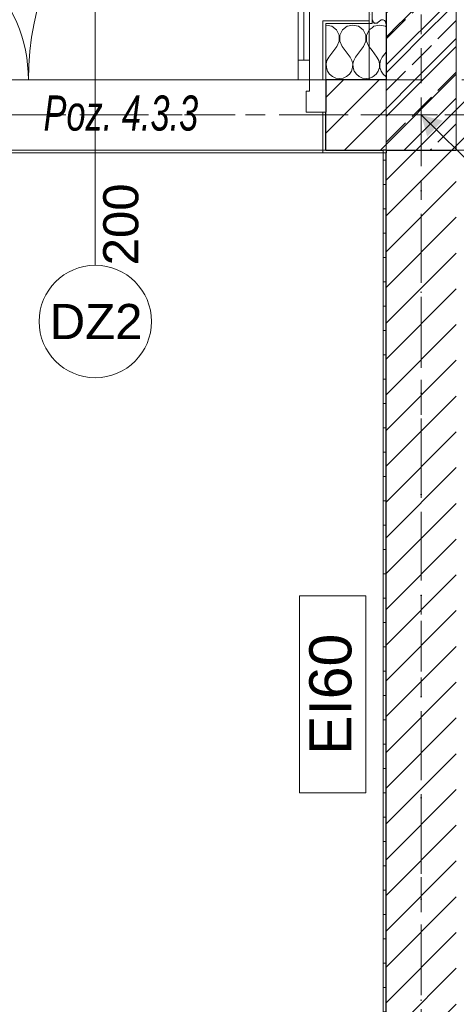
# Model space of a CAD drawing. Header units: millimetres. Extents: x -52968 to 399385, y -141133 to 110561.
# Tile 146 of 146: x 82576 to 84130, y -102208 to -98703. Entities that reach past the tile are written whole.
import ezdxf

# ---------------------------------------------------------------- set-up
doc = ezdxf.new("R2010")
doc.units = ezdxf.units.MM
for name, pattern in [('SIM-Wegliniec-21.07.2025-Parter$0$DASHED', [0.75, 0.5, -0.25]), ('SIM-Wegliniec-21.07.2025-Parter$0$Kropki i Kreski', [360, 180, -90, 0, -90]), ('SIM-Wegliniec-21.07.2025-Parter$0$Przerywana długa', [390, 250, -140]), ('SIM-Wegliniec-21.07.2025-Parter$0$Przerywana podwójnie', [295, 125, -50, 70, -50]), ('SIM-Wegliniec-21.07.2025-Parter$0$SIM-Wegliniec-11.03.2025-Parter$0$Przerywana podwójnie', [295, 125, -50, 70, -50])]:
    doc.linetypes.add(name, pattern=pattern)
doc.layers.add('_xref', color=250, linetype='Continuous')
for name, color, linetype, lineweight in [('SIM-Wegliniec-21.07.2025-Parter$0$Nowe_A-Belki-Wieniec_Nr_pióra__69', 250, 'Continuous', 0), ('SIM-Wegliniec-21.07.2025-Parter$0$Nowe_A-Belki-Wieniec_Nr_pióra__90', 250, 'Continuous', 0), ('SIM-Wegliniec-21.07.2025-Parter$0$Nowe_A-Dach Wejście_Nr_pióra__89', 250, 'Continuous', 0), ('SIM-Wegliniec-21.07.2025-Parter$0$Nowe_A-Konstrukcja Opis_Nr_pióra__58', 250, 'Continuous', 0), ('SIM-Wegliniec-21.07.2025-Parter$0$Nowe_A-Konstrukcja_Nr_pióra__1', 250, 'Continuous', 0), ('SIM-Wegliniec-21.07.2025-Parter$0$Nowe_A-Osi_Nr_pióra__20', 250, 'Continuous', 0), ('SIM-Wegliniec-21.07.2025-Parter$0$Nowe_A-Posadzki_Nr_pióra__89', 250, 'Continuous', 0), ('SIM-Wegliniec-21.07.2025-Parter$0$Nowe_A-PPOŻ_Nr_pióra__20', 250, 'Continuous', 0), ('SIM-Wegliniec-21.07.2025-Parter$0$Nowe_A-Płyta-Grunt_Nr_pióra__89', 250, 'Continuous', 0), ('SIM-Wegliniec-21.07.2025-Parter$0$Nowe_A-Strefy-Parter_Nr_pióra__94', 250, 'Continuous', 0), ('SIM-Wegliniec-21.07.2025-Parter$0$Nowe_A-Strop-Wejście_Nr_pióra__89', 250, 'Continuous', 0), ('SIM-Wegliniec-21.07.2025-Parter$0$Nowe_A-Ściany-Wewnętrzne', 250, 'Continuous', 0), ('SIM-Wegliniec-21.07.2025-Parter$0$Nowe_A-Ściany-Wewnętrzne_Nr_pióra__174', 250, 'Continuous', 0), ('SIM-Wegliniec-21.07.2025-Parter$0$Nowe_A-Ściany-Wewnętrzne_Nr_pióra__27', 250, 'Continuous', 0), ('SIM-Wegliniec-21.07.2025-Parter$0$Nowe_A-Ściany-Wewnętrzne_Nr_pióra__47', 250, 'Continuous', 0), ('SIM-Wegliniec-21.07.2025-Parter$0$Nowe_A-Ściany-Zewnętrzne', 250, 'Continuous', 0), ('SIM-Wegliniec-21.07.2025-Parter$0$Nowe_A-Ściany-Zewnętrzne_Nr_pióra__174', 250, 'Continuous', 0), ('SIM-Wegliniec-21.07.2025-Parter$0$Nowe_A-Ściany-Zewnętrzne_Nr_pióra__27', 250, 'Continuous', 0), ('SIM-Wegliniec-21.07.2025-Parter$0$Nowe_A-Ściany-Zewnętrzne_Nr_pióra__47', 250, 'Continuous', 0), ('SIM-Wegliniec-21.07.2025-Parter$0$Nowe_A-Ściany-Zewnętrzne_Nr_pióra__67', 250, 'Continuous', 0), ('SIM-Wegliniec-21.07.2025-Parter$0$Nowe_Drzwi Archicad_Nr_pióra__23', 250, 'Continuous', 0), ('SIM-Wegliniec-21.07.2025-Parter$0$Nowe_Drzwi Archicad_Nr_pióra__27', 250, 'Continuous', 0), ('SIM-Wegliniec-21.07.2025-Parter$0$Nowe_Drzwi Archicad_Nr_pióra__3', 250, 'Continuous', 0), ('SIM-Wegliniec-21.07.2025-Parter$0$Nowe_Drzwi Archicad_Nr_pióra__47', 250, 'Continuous', 0), ('SIM-Wegliniec-21.07.2025-Parter$0$Nowe_Metryczki pomieszczeń Archicada_Nr_pióra__6', 250, 'Continuous', 0), ('SIM-Wegliniec-21.07.2025-Parter$0$Nowe_RR_IZC_okablowanie_Nr_pióra__180', 250, 'Continuous', 0), ('SIM-Wegliniec-21.07.2025-Parter$0$Nowe_RR_IZC_opisy_Nr_pióra__7', 250, 'Continuous', 0), ('SIM-Wegliniec-21.07.2025-Parter$0$Nowe_RR_IZC_Urzadzenia#1_Nr_pióra__7', 250, 'Continuous', 0), ('SIM-Wegliniec-21.07.2025-Parter$0$Nowe_Sichtbar (ISO)_Nr_pióra__7', 250, 'Continuous', 0), ('SIM-Wegliniec-21.07.2025-Parter$0$Nowe_SIM-Wegliniec-11.03.2025-Parter$0$Nowe_A-Osi_Nr_pióra__20_Nr_pióra__1', 250, 'Continuous', 0), ('SIM-Wegliniec-21.07.2025-Parter$0$Nowe_Znaczniki drzwi Archicada_Nr_pióra__2', 250, 'Continuous', 0), ('SIM-Wegliniec-21.07.2025-Parter$0$Nowe_Znaczniki drzwi Archicada_Nr_pióra__45', 250, 'Continuous', 0), ('SIM-Wegliniec-21.07.2025-Parter$0$Nowe_Znaczniki drzwi Archicada_Nr_pióra__7', 250, 'Continuous', 0)]:
    doc.layers.add(name, color=color, linetype=linetype, lineweight=lineweight)
doc.styles.add('SIM-Wegliniec-21.07.2025-Parter$0$STYL_AUTOMATYCZNY_1', font='arial.ttf')
doc.styles.add('SIM-Wegliniec-21.07.2025-Parter$0$STYL_AUTOMATYCZNY_2', font='arial.ttf')
doc.styles.add('SIM-Wegliniec-21.07.2025-Parter$0$STYL_AUTOMATYCZNY_6', font='arial.ttf', dxfattribs={"width": 0.7})
doc.dimstyles.new('SIM-Wegliniec-21.07.2025-Parter$0$STYL_AUTOMATYCZNY__9', dxfattribs={"dimtxt": 0.18, "dimasz": 76, "dimexe": 0.18, "dimexo": 0.0625, "dimgap": 0, "dimtad": 0, "dimtih": 1, "dimtoh": 1, "dimdec": 4, "dimzin": 0, "dimdsep": 46, "dimcen": 0.09, "dimadec": 0, "dimazin": 0, "dimtfac": 1, "dimtdec": 4, "dimtmove": 0, "dimatfit": 3, "dimldrblk": 'SIM-Wegliniec-21.07.2025-Parter$0$ARROWHEAD_16', "dimfxl": 1, "dimtolj": 1, "dimtzin": 0, "dimarcsym": 0})
pattern_1 = [(45, (0, 0), (-63.63961, 63.63961), [])]
pattern_2 = [(0, (0, 0), (0, 86.60254), [0, -50]), (0, (25, 43.3), (0, 86.60254), [0, -50])]

# ---------------------------------------------------------------- blocks, each defined once
blk = doc.blocks.new('SIM-Wegliniec-21.07.2025-Parter$0$ARROWHEAD_16')
at = {"linetype": 'Continuous', "lineweight": 0}
blk.add_hatch(color=0, dxfattribs=at).paths.add_polyline_path([(-0.9093, 0.525), (0, 0), (-0.9093, -0.525)])
at = {"color": 0, "linetype": 'Continuous', "lineweight": 0}
blk.add_line((0, 0), (-1, 0), dxfattribs=at)
blk = doc.blocks.new('SIM-Wegliniec-21.07.2025-Parter')
at = {"layer": 'SIM-Wegliniec-21.07.2025-Parter$0$Nowe_A-Konstrukcja_Nr_pióra__1', "linetype": 'Continuous', "lineweight": 13}
h = blk.add_hatch(dxfattribs=at)
h.set_pattern_fill('Beton_zbrojony', color=256, style=0, pattern_type=2)
h.set_pattern_definition([(45, (0, 0), (-91.92388, 91.92388), []), (45, (-45.96, 45.96), (-91.92388, 91.92388), [97.5, -32.5])])
h.paths.add_polyline_path([(84130.1, -98407.6), (83880.1, -98407.6), (83880.1, -99167.6), (84130.1, -99167.6)])
at = {"layer": 'SIM-Wegliniec-21.07.2025-Parter$0$Nowe_A-Ściany-Wewnętrzne', "linetype": 'Continuous', "lineweight": 0}
h = blk.add_hatch(dxfattribs=at)
h.set_pattern_fill('Tynk', color=256, style=0, pattern_type=2)
h.set_pattern_definition(pattern_2)
h.paths.add_polyline_path([(83820.1, -98407.6), (83820.1, -98707.6), (83830.1, -98707.6), (83830.1, -98407.6)])
h = blk.add_hatch(dxfattribs=at)
h.set_pattern_fill('Bloczki_ceramiczne', color=256, style=0, pattern_type=2)
h.set_pattern_definition(pattern_1)
h.paths.add_polyline_path([(83880.1, -98407.6), (83880.1, -98707.6), (84130.1, -98707.6), (84130.1, -98407.6)])
h = blk.add_hatch(dxfattribs=at)
h.set_pattern_fill('Bloczki_ceramiczne', color=256, style=0, pattern_type=2)
h.set_pattern_definition(pattern_1)
h.paths.add_polyline_path([(83880.1, -98717.6), (84130.1, -98717.6), (84130.1, -98707.6), (83880.1, -98707.6)])
h = blk.add_hatch(dxfattribs=at)
h.set_pattern_fill('Bloczki_ceramiczne', color=256, style=0, pattern_type=2)
h.set_pattern_definition(pattern_1)
h.paths.add_polyline_path([(83880.1, -98917.6), (84130.1, -98917.6), (84130.1, -98717.6), (83880.1, -98717.6)])
at = {"layer": 'SIM-Wegliniec-21.07.2025-Parter$0$Nowe_A-Ściany-Wewnętrzne', "linetype": 'Continuous', "lineweight": 0, "true_color": 0x000000}
h = blk.add_hatch(dxfattribs=at)
h.set_pattern_fill('Tynk', color=18, style=0, pattern_type=2)
h.set_pattern_definition(pattern_2)
h.paths.add_polyline_path([(83870.1, -99177.6), (83880.1, -99177.6), (83880.1, -99167.6), (83870.1, -99167.6)])
at = {"layer": 'SIM-Wegliniec-21.07.2025-Parter$0$Nowe_A-Ściany-Wewnętrzne', "linetype": 'Continuous', "lineweight": 0}
h = blk.add_hatch(dxfattribs=at)
h.set_pattern_fill('Tynk', color=256, style=0, pattern_type=2)
h.set_pattern_definition(pattern_2)
h.paths.add_polyline_path([(83880.1, -102767.6), (83880.1, -99177.6), (83870.1, -99177.6), (83870.1, -102767.6)])
h = blk.add_hatch(dxfattribs=at)
h.set_pattern_fill('Bloczki_ceramiczne', color=256, style=0, pattern_type=2)
h.set_pattern_definition(pattern_1)
h.paths.add_polyline_path([(83880.1, -99177.6), (84130.1, -99177.6), (84130.1, -99167.6), (83880.1, -99167.6)])
h = blk.add_hatch(dxfattribs=at)
h.set_pattern_fill('Bloczki_ceramiczne', color=256, style=0, pattern_type=2)
h.set_pattern_definition(pattern_1)
h.paths.add_polyline_path([(84130.1, -103292.6), (84130.1, -99177.6), (83880.1, -99177.6), (83880.1, -103292.6)])
at = {"layer": 'SIM-Wegliniec-21.07.2025-Parter$0$Nowe_A-Ściany-Zewnętrzne', "linetype": 'Continuous', "lineweight": 0, "true_color": 0x000000}
h = blk.add_hatch(dxfattribs=at)
h.set_pattern_fill('Tynk', color=18, style=0, pattern_type=2)
h.set_pattern_definition(pattern_2)
h.paths.add_polyline_path([(83655.1, -98707.6), (83655.1, -98917.6), (83665.1, -98917.6), (83665.1, -98717.6), (83665.1, -98707.6)])
h = blk.add_hatch(dxfattribs=at)
h.set_pattern_fill('Tynk', color=18, style=0, pattern_type=2)
h.set_pattern_definition(pattern_2)
h.paths.add_polyline_path([(83820.1, -98707.6), (83665.1, -98707.6), (83665.1, -98717.6), (83820.1, -98717.6)])
h = blk.add_hatch(dxfattribs=at)
h.set_pattern_fill('Tynk', color=18, style=0, pattern_type=2)
h.set_pattern_definition(pattern_2)
h.paths.add_polyline_path([(83820.1, -98717.6), (83830.1, -98717.6), (83830.1, -98707.6), (83820.1, -98707.6)])
at = {"layer": 'SIM-Wegliniec-21.07.2025-Parter$0$Nowe_A-Ściany-Zewnętrzne', "linetype": 'Continuous', "lineweight": 0}
h = blk.add_hatch(dxfattribs=at)
h.set_pattern_fill('Bloczki_ceramiczne', color=256, style=0, pattern_type=2)
h.set_pattern_definition(pattern_1)
h.paths.add_polyline_path([(83665.1, -98917.6), (83665.1, -99032.6), (83665.1, -99167.6), (83820.1, -99167.6), (83820.1, -98917.6)])
h = blk.add_hatch(dxfattribs=at)
h.set_pattern_fill('Bloczki_ceramiczne', color=256, style=0, pattern_type=2)
h.set_pattern_definition(pattern_1)
h.paths.add_polyline_path([(83880.1, -98917.6), (83820.1, -98917.6), (83820.1, -99167.6), (83880.1, -99167.6), (83880.1, -99042.6)])
h = blk.add_hatch(dxfattribs=at)
h.set_pattern_fill('Bloczki_ceramiczne', color=256, style=0, pattern_type=2)
h.set_pattern_definition(pattern_1)
h.paths.add_polyline_path([(83880.1, -99167.6), (84130.1, -99167.6), (84130.1, -98917.6), (83880.1, -98917.6)])
h = blk.add_hatch(dxfattribs=at)
h.set_pattern_fill('Bloczki_ceramiczne', color=256, style=0, pattern_type=2)
h.set_pattern_definition(pattern_1)
h.paths.add_polyline_path([(84130.1, -98917.6), (84130.1, -99167.6), (84605.1, -99167.6), (84605.1, -98967.6), (84605.1, -98917.6)])
at = {"layer": 'SIM-Wegliniec-21.07.2025-Parter$0$Nowe_A-Ściany-Zewnętrzne', "linetype": 'Continuous', "lineweight": 0, "true_color": 0x000000}
h = blk.add_hatch(dxfattribs=at)
h.set_pattern_fill('Tynk', color=18, style=0, pattern_type=2)
h.set_pattern_definition(pattern_2)
h.paths.add_polyline_path([(83665.1, -99177.6), (83665.1, -99167.6), (83665.1, -99032.6), (83655.1, -99032.6), (83655.1, -99177.6)])
h = blk.add_hatch(dxfattribs=at)
h.set_pattern_fill('Tynk', color=18, style=0, pattern_type=2)
h.set_pattern_definition(pattern_2)
h.paths.add_polyline_path([(83665.1, -99167.6), (83665.1, -99177.6), (83820.1, -99177.6), (83820.1, -99167.6)])
h = blk.add_hatch(dxfattribs=at)
h.set_pattern_fill('Tynk', color=18, style=0, pattern_type=2)
h.set_pattern_definition(pattern_2)
h.paths.add_polyline_path([(83870.1, -99167.6), (83820.1, -99167.6), (83820.1, -99177.6), (83870.1, -99177.6)])
at = {"layer": 'SIM-Wegliniec-21.07.2025-Parter$0$Nowe_RR_IZC_opisy_Nr_pióra__7', "linetype": 'Continuous', "lineweight": 13}
for points in [[(83300.4, -101025.2), (83300.3, -101025.3), (83300.4, -101025.2)], [(83770.2, -101549.7), (83770.1, -101549.8), (83770.2, -101549.7)]]:
    blk.add_hatch(color=7, dxfattribs=at).paths.add_polyline_path(points)
at = {"layer": 'SIM-Wegliniec-21.07.2025-Parter$0$Nowe_A-Belki-Wieniec_Nr_pióra__69', "linetype": 'SIM-Wegliniec-21.07.2025-Parter$0$Kropki i Kreski', "lineweight": 13}
for p, q in [((90905.1, -99042.6), (65105.1, -99042.6)), ((84005.1, -99042.6), (84005.1, -107442.6))]:
    blk.add_line(p, q, dxfattribs=at)
at = {"layer": 'SIM-Wegliniec-21.07.2025-Parter$0$Nowe_A-Belki-Wieniec_Nr_pióra__90', "linetype": 'SIM-Wegliniec-21.07.2025-Parter$0$Przerywana długa', "lineweight": 13}
for p, q in [((91030.1, -98917.6), (64980.1, -98917.6)), ((83880.1, -99167.6), (80490.1, -99167.6)), ((83880.1, -99167.6), (83880.1, -107317.6))]:
    blk.add_line(p, q, dxfattribs=at)
at = {"layer": 'SIM-Wegliniec-21.07.2025-Parter$0$Nowe_A-Dach Wejście_Nr_pióra__89', "linetype": 'Continuous', "lineweight": 13, "flags": 128}
blk.add_lwpolyline([(84190.1, -98407.6), (83820.1, -98407.6), (83820.1, -98917.6), (79760.1, -98917.6), (79760.1, -97207.5), (84190.1, -97207.4)], close=True, dxfattribs=at)
at = {"layer": 'SIM-Wegliniec-21.07.2025-Parter$0$Nowe_A-Konstrukcja_Nr_pióra__1', "linetype": 'Continuous', "lineweight": 13, "flags": 128}
blk.add_lwpolyline([(84130.1, -98407.6), (83880.1, -98407.6), (83880.1, -99167.6), (84130.1, -99167.6)], close=True, dxfattribs=at)
at = {"layer": 'SIM-Wegliniec-21.07.2025-Parter$0$Nowe_A-Osi_Nr_pióra__20', "linetype": 'SIM-Wegliniec-21.07.2025-Parter$0$Przerywana podwójnie', "lineweight": 13}
for p, q in [((84005.1, -95559.9), (84005.1, -117792.3)), ((63144.7, -99042.6), (90961.9, -99042.6))]:
    blk.add_line(p, q, dxfattribs=at)
at = {"layer": 'SIM-Wegliniec-21.07.2025-Parter$0$Nowe_A-Posadzki_Nr_pióra__89', "linetype": 'Continuous', "lineweight": 13, "flags": 128}
blk.add_lwpolyline([(72130.1, -107317.6), (83880.1, -107317.6), (83880.1, -99177.6), (72130.1, -99177.6)], close=True, dxfattribs=at)
at = {"layer": 'SIM-Wegliniec-21.07.2025-Parter$0$Nowe_A-PPOŻ_Nr_pióra__20', "linetype": 'Continuous', "lineweight": 13, "flags": 128}
blk.add_lwpolyline([(83572.3, -101454.9), (83572.3, -100753.7), (83808, -100753.7), (83808, -101454.9)], close=True, dxfattribs=at)
at = {"layer": 'SIM-Wegliniec-21.07.2025-Parter$0$Nowe_A-Płyta-Grunt_Nr_pióra__89', "linetype": 'Continuous', "lineweight": 13, "flags": 128}
blk.add_lwpolyline([(65230.1, -116917.6), (90780.1, -116917.6), (90780.1, -99167.6), (65230.1, -99167.6)], close=True, dxfattribs=at)
at = {"layer": 'SIM-Wegliniec-21.07.2025-Parter$0$Nowe_A-Strefy-Parter_Nr_pióra__94', "linetype": 'Continuous', "lineweight": 13, "flags": 128}
blk.add_lwpolyline([(83870.1, -99177.6), (80513.2, -99177.6), (80500.1, -103447.6), (83650.1, -103447.6), (83650.1, -102887.6), (83870.1, -102887.6)], close=True, dxfattribs=at)
at = {"layer": 'SIM-Wegliniec-21.07.2025-Parter$0$Nowe_A-Strop-Wejście_Nr_pióra__89', "linetype": 'Continuous', "lineweight": 13, "flags": 128}
blk.add_lwpolyline([(71820.1, -97207.6), (71820.1, -98407.6), (72130.1, -98407.6), (72130.1, -98917.6), (74230.1, -98917.6), (81725.5, -98917.6), (83880.1, -98917.4), (83880.1, -98407.6), (84190.1, -98407.6), (84190.1, -97287.1), (83477.1, -97287.4), (74230.1, -97287.6), (74230.1, -95807.6), (72530.1, -95807.6), (72530.1, -97207.6)], close=True, dxfattribs=at)
at = {"layer": 'SIM-Wegliniec-21.07.2025-Parter$0$Nowe_A-Ściany-Wewnętrzne_Nr_pióra__174', "linetype": 'Continuous', "lineweight": 5}
for p, q in [((83831.3, -98703.4), (83832.4, -98707.6)), ((83832.4, -98707.6), (83833, -98709.7)), ((83833, -98709.7), (83837.8, -98714.1)), ((83850.3, -98713), (83857.5, -98707.6)), ((83857.5, -98707.6), (83859.8, -98705.8)), ((83862.7, -98704.2), (83859.8, -98705.8)), ((83865.9, -98703.5), (83862.7, -98704.2)), ((83869.2, -98703.6), (83865.9, -98703.5)), ((83872.3, -98704.7), (83869.2, -98703.6)), ((83875, -98706.6), (83872.3, -98704.7)), ((83875.9, -98707.6), (83875, -98706.6)), ((83877.1, -98709.1), (83875.9, -98707.6)), ((83878.4, -98712.1), (83877.1, -98709.1)), ((83837.8, -98716.6), (83836.7, -98717.6)), ((83837.8, -98714.1), (83844.2, -98715.3)), ((83844.2, -98715.4), (83837.8, -98716.6)), ((83844.2, -98715.3), (83850.3, -98713)), ((83850, -98717.6), (83844.2, -98715.4)), ((83878.9, -98715.3), (83878.4, -98712.1)), ((83878.6, -98717.6), (83878.9, -98715.3))]:
    blk.add_line(p, q, dxfattribs=at)
at = {"layer": 'SIM-Wegliniec-21.07.2025-Parter$0$Nowe_A-Ściany-Wewnętrzne_Nr_pióra__27', "linetype": 'Continuous', "lineweight": 25}
for p, q in [((83880.1, -98407.6), (83880.1, -98707.6)), ((83880.1, -102767.6), (83880.1, -99177.6))]:
    blk.add_line(p, q, dxfattribs=at)
at = {"layer": 'SIM-Wegliniec-21.07.2025-Parter$0$Nowe_A-Ściany-Wewnętrzne_Nr_pióra__47', "linetype": 'Continuous', "lineweight": 15}
blk.add_line((83830.1, -98407.6), (83830.1, -98707.6), dxfattribs=at)
at = {"layer": 'SIM-Wegliniec-21.07.2025-Parter$0$Nowe_A-Ściany-Wewnętrzne_Nr_pióra__47', "linetype": 'Continuous', "lineweight": 15, "flags": 128}
for points in [[(83820.1, -98407.6), (83820.1, -98707.6)], [(83870.1, -99177.6), (83870.1, -102767.6)]]:
    blk.add_lwpolyline(points, dxfattribs=at)
at = {"layer": 'SIM-Wegliniec-21.07.2025-Parter$0$Nowe_A-Ściany-Zewnętrzne_Nr_pióra__174', "linetype": 'Continuous', "lineweight": 5}
for p, q in [((83666.7, -98722.4), (83665.1, -98722.7)), ((83687.1, -98727), (83666.7, -98722.4)), ((83703.5, -98739.8), (83687.1, -98727)), ((83712.9, -98758.6), (83703.5, -98739.8)), ((83725, -98739.8), (83715.7, -98758.6)), ((83741.5, -98727), (83725, -98739.8)), ((83761.9, -98722.4), (83741.5, -98727)), ((83782.3, -98727), (83761.9, -98722.4)), ((83798.8, -98739.8), (83782.3, -98727)), ((83808.1, -98758.6), (83798.8, -98739.8)), ((83820.1, -98740.2), (83810.9, -98758.6)), ((83820.3, -98739.8), (83820.1, -98740.2)), ((83830.1, -98732.2), (83820.3, -98739.8)), ((83836.7, -98727), (83830.1, -98732.2)), ((83857.1, -98722.4), (83836.7, -98727)), ((83877.5, -98727), (83857.1, -98722.4)), ((83880.1, -98728.9), (83877.5, -98727)), ((83704.8, -98798.5), (83713.3, -98779.5)), ((83713.3, -98779.5), (83712.9, -98758.6)), ((83715.7, -98758.6), (83715.2, -98779.5)), ((83715.2, -98779.5), (83723.8, -98798.5)), ((83800, -98798.5), (83808.6, -98779.5)), ((83808.6, -98779.5), (83808.1, -98758.6)), ((83810.9, -98758.6), (83810.5, -98779.5)), ((83810.5, -98779.5), (83819, -98798.5)), ((83704.8, -98798.5), (83676.2, -98836.6)), ((83723.8, -98798.5), (83752.4, -98836.6)), ((83800, -98798.5), (83771.4, -98836.6)), ((83819, -98798.5), (83820.1, -98799.9)), ((83820.1, -98799.9), (83830.1, -98813.2)), ((83830.1, -98813.2), (83847.6, -98836.6)), ((83669.8, -98848.1), (83666.9, -98860.9)), ((83676.2, -98836.6), (83669.8, -98848.1)), ((83758.7, -98848.1), (83752.4, -98836.6)), ((83761.7, -98860.9), (83758.7, -98848.1)), ((83765.1, -98848.1), (83762.1, -98860.9)), ((83771.4, -98836.6), (83765.1, -98848.1)), ((83854, -98848.1), (83847.6, -98836.6)), ((83857, -98860.9), (83854, -98848.1)), ((83860.3, -98848.1), (83857.3, -98860.9)), ((83866.7, -98836.6), (83860.3, -98848.1)), ((83880.1, -98818.8), (83866.7, -98836.6)), ((83666.5, -98860.9), (83665.1, -98854.9)), ((83665.1, -98876.3), (83665.8, -98874.1)), ((83665.8, -98874.1), (83666.5, -98860.9)), ((83666.9, -98860.9), (83667.5, -98874.1)), ((83667.5, -98874.1), (83671.7, -98886.5)), ((83671.7, -98886.5), (83679.1, -98897.3)), ((83749.4, -98897.3), (83756.9, -98886.5)), ((83756.9, -98886.5), (83761.1, -98874.1)), ((83761.1, -98874.1), (83761.7, -98860.9)), ((83762.1, -98860.9), (83762.7, -98874.1)), ((83762.7, -98874.1), (83766.9, -98886.5)), ((83766.9, -98886.5), (83774.4, -98897.3)), ((83844.7, -98897.3), (83852.1, -98886.5)), ((83852.1, -98886.5), (83856.3, -98874.1)), ((83856.3, -98874.1), (83857, -98860.9)), ((83857.3, -98860.9), (83858, -98874.1)), ((83858, -98874.1), (83862.2, -98886.5)), ((83862.2, -98886.5), (83869.6, -98897.3)), ((83679.1, -98897.3), (83689.3, -98905.7)), ((83689.3, -98905.7), (83701.3, -98911)), ((83701.3, -98911), (83714.3, -98912.8)), ((83714.3, -98912.8), (83727.3, -98911)), ((83727.3, -98911), (83739.3, -98905.7)), ((83739.3, -98905.7), (83749.4, -98897.3)), ((83774.4, -98897.3), (83784.5, -98905.7)), ((83784.5, -98905.7), (83796.5, -98911)), ((83796.5, -98911), (83809.5, -98912.8)), ((83809.5, -98912.8), (83820.1, -98911.4)), ((83820.1, -98911.4), (83822.5, -98911)), ((83822.5, -98911), (83830.1, -98907.7)), ((83830.1, -98907.7), (83834.6, -98905.7)), ((83834.6, -98905.7), (83844.7, -98897.3)), ((83869.6, -98897.3), (83879.7, -98905.7)), ((83879.7, -98905.7), (83880.1, -98905.9))]:
    blk.add_line(p, q, dxfattribs=at)
at = {"layer": 'SIM-Wegliniec-21.07.2025-Parter$0$Nowe_A-Ściany-Zewnętrzne_Nr_pióra__27', "linetype": 'Continuous', "lineweight": 25}
for p, q in [((83880.1, -98707.6), (83880.1, -98717.6)), ((83880.1, -98717.6), (83880.1, -98917.6)), ((83880.1, -98717.6), (83880.1, -98917.6)), ((83820.1, -98917.6), (83665.1, -98917.6)), ((83665.1, -98917.6), (83665.1, -99032.6)), ((83880.1, -98917.6), (83820.1, -98917.6)), ((83880.1, -98917.6), (83880.1, -98917.6)), ((83665.1, -99167.6), (83665.1, -99032.6)), ((83665.1, -99167.6), (83820.1, -99167.6)), ((83820.1, -99167.6), (83870.1, -99167.6)), ((83880.1, -99167.6), (83870.1, -99167.6)), ((83880.1, -99167.6), (83870.1, -99167.6)), ((83880.1, -99167.6), (83880.1, -99177.6)), ((83880.1, -99167.6), (84130.1, -99167.6))]:
    blk.add_line(p, q, dxfattribs=at)
at = {"layer": 'SIM-Wegliniec-21.07.2025-Parter$0$Nowe_A-Ściany-Zewnętrzne_Nr_pióra__47', "linetype": 'Continuous', "lineweight": 15}
for p, q in [((83655.1, -98917.6), (83655.1, -98707.6)), ((83665.1, -98707.6), (83655.1, -98707.6)), ((83830.1, -98707.6), (83830.1, -98717.6)), ((83830.1, -98707.6), (83830.1, -98717.6)), ((83665.1, -98917.6), (83655.1, -98917.6)), ((83655.1, -99032.6), (83655.1, -99177.6)), ((83665.1, -99032.6), (83655.1, -99032.6)), ((83665.1, -99177.6), (83655.1, -99177.6)), ((83870.1, -99167.6), (83870.1, -99177.6)), ((83870.1, -99167.6), (83870.1, -99177.6))]:
    blk.add_line(p, q, dxfattribs=at)
at = {"layer": 'SIM-Wegliniec-21.07.2025-Parter$0$Nowe_A-Ściany-Zewnętrzne_Nr_pióra__47', "linetype": 'Continuous', "lineweight": 15, "flags": 128}
for points in [[(83820.1, -98707.6), (83665.1, -98707.6)], [(83665.1, -99177.6), (83820.1, -99177.6)], [(83820.1, -99177.6), (83870.1, -99177.6)]]:
    blk.add_lwpolyline(points, dxfattribs=at)
at = {"layer": 'SIM-Wegliniec-21.07.2025-Parter$0$Nowe_A-Ściany-Zewnętrzne_Nr_pióra__67', "linetype": 'Continuous', "lineweight": 13}
for p, q in [((83820.1, -98717.6), (83665.1, -98717.6)), ((83665.1, -98717.6), (83665.1, -98917.6)), ((83830.1, -98717.6), (83820.1, -98717.6))]:
    blk.add_line(p, q, dxfattribs=at)
at = {"layer": 'SIM-Wegliniec-21.07.2025-Parter$0$Nowe_Drzwi Archicad_Nr_pióra__23', "linetype": 'Continuous', "lineweight": 15}
for p, q in [((83665.1, -98917.6), (83607.1, -98917.6)), ((83607.1, -98917.6), (83607.1, -98957.6)), ((83665.1, -99032.6), (83665.1, -98917.6)), ((83607.1, -98957.6), (83595.1, -98957.6)), ((83595.1, -98957.6), (83595.1, -99032.6)), ((83595.1, -99032.6), (83665.1, -99032.6))]:
    blk.add_line(p, q, dxfattribs=at)
at = {"layer": 'SIM-Wegliniec-21.07.2025-Parter$0$Nowe_Drzwi Archicad_Nr_pióra__27', "linetype": 'Continuous', "lineweight": 25}
blk.add_line((83665.1, -98917.6), (83665.1, -99032.6), dxfattribs=at)
blk.add_line((83665.1, -98917.6), (83665.1, -99032.6), dxfattribs=at)
at = {"layer": 'SIM-Wegliniec-21.07.2025-Parter$0$Nowe_Drzwi Archicad_Nr_pióra__3', "linetype": 'Continuous', "lineweight": 13}
for p, q in [((83567.1, -98847.6), (83567.1, -97987.6)), ((83587.1, -98847.6), (83587.1, -97987.6)), ((83587.1, -97987.6), (83587.1, -98847.6)), ((83587.1, -97987.6), (83587.1, -98847.6)), ((83607.1, -97987.6), (83607.1, -98847.6)), ((83587.1, -98847.6), (83567.1, -98847.6)), ((83567.1, -98917.6), (83567.1, -98847.6)), ((83567.1, -98847.6), (83607.1, -98847.6)), ((83607.1, -98847.6), (83587.1, -98847.6)), ((83607.1, -98847.6), (83607.1, -98917.6)), ((83607.1, -98917.6), (83567.1, -98917.6))]:
    blk.add_line(p, q, dxfattribs=at)
for centre, radius, start, end in [((83607.1, -98917.6), 1000, 90, 180), ((82083.1, -98917.6), 524, 0, 90)]:
    blk.add_arc(centre, radius, start, end, dxfattribs=at)
at = {"layer": 'SIM-Wegliniec-21.07.2025-Parter$0$Nowe_Drzwi Archicad_Nr_pióra__47', "linetype": 'Continuous', "lineweight": 15}
for p, q in [((83665.1, -98707.6), (83655.1, -98707.6)), ((83655.1, -98917.6), (83655.1, -98707.6)), ((83655.1, -99032.6), (83655.1, -99177.6)), ((83665.1, -99177.6), (83655.1, -99177.6))]:
    blk.add_line(p, q, dxfattribs=at)
at = {"layer": 'SIM-Wegliniec-21.07.2025-Parter$0$Nowe_RR_IZC_okablowanie_Nr_pióra__180', "linetype": 'SIM-Wegliniec-21.07.2025-Parter$0$DASHED', "lineweight": 5}
blk.add_line((82764.1, -98917.6), (82926, -98917.6), dxfattribs=at)
at = {"layer": 'SIM-Wegliniec-21.07.2025-Parter$0$Nowe_RR_IZC_Urzadzenia#1_Nr_pióra__7', "linetype": 'Continuous', "lineweight": 13}
blk.add_line((83870.1, -101537), (83870.1, -101597), dxfattribs=at)
at = {"layer": 'SIM-Wegliniec-21.07.2025-Parter$0$Nowe_Sichtbar (ISO)_Nr_pióra__7', "linetype": 'Continuous', "lineweight": 13}
for p, q in [((83870.1, -102105.1), (83869.8, -102105.1)), ((83869.8, -102107.1), (83869.8, -102105.1)), ((83869.8, -102203.1), (83869.8, -102107.1)), ((83870.1, -102105.1), (83870.1, -102107.1)), ((83870.1, -102203.1), (83870.1, -102107.1)), ((83869.8, -102205.1), (83869.8, -102203.1)), ((83869.8, -102205.1), (83870.1, -102205.1)), ((83870.1, -102203.1), (83870.1, -102205.1))]:
    blk.add_line(p, q, dxfattribs=at)
at = {"layer": 'SIM-Wegliniec-21.07.2025-Parter$0$Nowe_SIM-Wegliniec-11.03.2025-Parter$0$Nowe_A-Osi_Nr_pióra__20_Nr_pióra__1', "linetype": 'SIM-Wegliniec-21.07.2025-Parter$0$SIM-Wegliniec-11.03.2025-Parter$0$Przerywana podwójnie', "lineweight": 13}
blk.add_line((63144.7, -99042.6), (90961.9, -99042.6), dxfattribs=at)
at = {"layer": 'SIM-Wegliniec-21.07.2025-Parter$0$Nowe_Znaczniki drzwi Archicada_Nr_pióra__2', "linetype": 'Continuous', "lineweight": 13, "flags": 128}
blk.add_lwpolyline([(82645.1, -99777.6, 1), (83045.1, -99777.6, 1)], format="xyb", close=True, dxfattribs=at)
at = {"layer": 'SIM-Wegliniec-21.07.2025-Parter$0$Nowe_Znaczniki drzwi Archicada_Nr_pióra__45', "linetype": 'Continuous', "lineweight": 15}
blk.add_line((82845.1, -99577.6), (82845.1, -98407.6), dxfattribs=at)
at = {"layer": 'SIM-Wegliniec-21.07.2025-Parter$0$Nowe_A-Konstrukcja Opis_Nr_pióra__58', "linetype": 'Continuous', "lineweight": 13, "insert": (82661, -99100), "char_height": 125, "attachment_point": 7, "style": 'SIM-Wegliniec-21.07.2025-Parter$0$STYL_AUTOMATYCZNY_6'}
blk.add_mtext('\\A1;{\\pql;\\fArial|b0|i1|c238|p0;\\W0.700000;Poz. 4.3.3}', dxfattribs=at)
at = {"layer": 'SIM-Wegliniec-21.07.2025-Parter$0$Nowe_A-PPOŻ_Nr_pióra__20', "linetype": 'Continuous', "lineweight": 13, "insert": (83682.8, -101104.3), "char_height": 150, "attachment_point": 5, "rotation": 90, "style": 'SIM-Wegliniec-21.07.2025-Parter$0$STYL_AUTOMATYCZNY_1'}
blk.add_mtext('\\A1;{\\pqc;\\fArial|b0|i0|c238|p0;\\W1.000000;EI\\fArial|b0|i0|c238|p0;\\W1.000000;6\\fArial|b0|i0|c238|p0;\\W1.000000;0}', dxfattribs=at)
at = {"layer": 'SIM-Wegliniec-21.07.2025-Parter$0$Nowe_Metryczki pomieszczeń Archicada_Nr_pióra__6', "lineweight": 13, "char_height": 100, "attachment_point": 1, "style": 'SIM-Wegliniec-21.07.2025-Parter$0$STYL_AUTOMATYCZNY_2'}
for s, insert in [('\\A1;{\\pql;\\pt0,2300;\\fArial|b0|i0|c238|p0;\\W1.000000;A0/T.03\\fArial|b0|i0|c238|p0;\\W1.000000;\\A1{\\H.66x;\\S^  ;}\\fArial|b0|i0|c238|p0;\\W1.000000;\\fArial|b0|i0|c238|p0;\\W1.000000;\\A1{\\H.66x;\\S^  ;}}', (81900.4, -100253.3)), ('\\A1;{\\pql;\\pt0,2300;\\fArial|b0|i0|c238|p0;\\W1.000000;Kotłownia\\fArial|b0|i0|c238|p0;\\W1.000000;\\A1{\\H.66x;\\S^  ;}\\fArial|b0|i0|c238|p0;\\W1.000000;\\fArial|b0|i0|c238|p0;\\W1.000000;\\A1{\\H.66x;\\S^  ;}}', (81900.4, -100410.4))]:
    blk.add_mtext(s, dxfattribs=dict(at, insert=insert))
at = {"layer": 'SIM-Wegliniec-21.07.2025-Parter$0$Nowe_Znaczniki drzwi Archicada_Nr_pióra__7', "lineweight": 13, "insert": (83034.7, -99577.6), "char_height": 125, "attachment_point": 7, "rotation": 90, "style": 'SIM-Wegliniec-21.07.2025-Parter$0$STYL_AUTOMATYCZNY_1'}
blk.add_mtext('\\A1;{\\pql;\\pt0;\\fArial|b0|i0|c238|p0;\\W1.000000;200\\fArial|b0|i0|c238|p0;\\W1.000000;\\A1{\\H.66x;\\S^  ;}\\fArial|b0|i0|c238|p0;\\W1.000000;\\fArial|b0|i0|c238|p0;\\W1.000000;}', dxfattribs=at)
at = {"layer": 'SIM-Wegliniec-21.07.2025-Parter$0$Nowe_Znaczniki drzwi Archicada_Nr_pióra__7', "lineweight": 13, "insert": (82683.1, -99840.1), "char_height": 125, "attachment_point": 7, "style": 'SIM-Wegliniec-21.07.2025-Parter$0$STYL_AUTOMATYCZNY_1'}
blk.add_mtext('\\A1;{\\pql;\\pt0;\\fArial|b0|i0|c238|p0;\\W1.000000;DZ2\\fArial|b0|i0|c238|p0;\\W1.000000;\\fArial|b0|i0|c238|p0;\\W1.000000;\\fArial|b0|i0|c238|p0;\\W1.000000;}', dxfattribs=at)
at = {"layer": 'SIM-Wegliniec-21.07.2025-Parter$0$Nowe_A-Konstrukcja Opis_Nr_pióra__58', "linetype": 'Continuous', "lineweight": 13, "annotation_type": 0, "has_hookline": 1, "hookline_direction": 0, "text_width": 574.1}
blk.add_leader([(84005.1, -99042.6), (84399.3, -99430.7), (84270.2, -99436.8)], dimstyle='SIM-Wegliniec-21.07.2025-Parter$0$STYL_AUTOMATYCZNY__9', dxfattribs=at)

msp = doc.modelspace()

# ---------------------------------------------------------------- block references
at = {"layer": '_xref'}
msp.add_blockref('SIM-Wegliniec-21.07.2025-Parter', (0, 0), dxfattribs=at)

doc.saveas('drawing.dxf')
